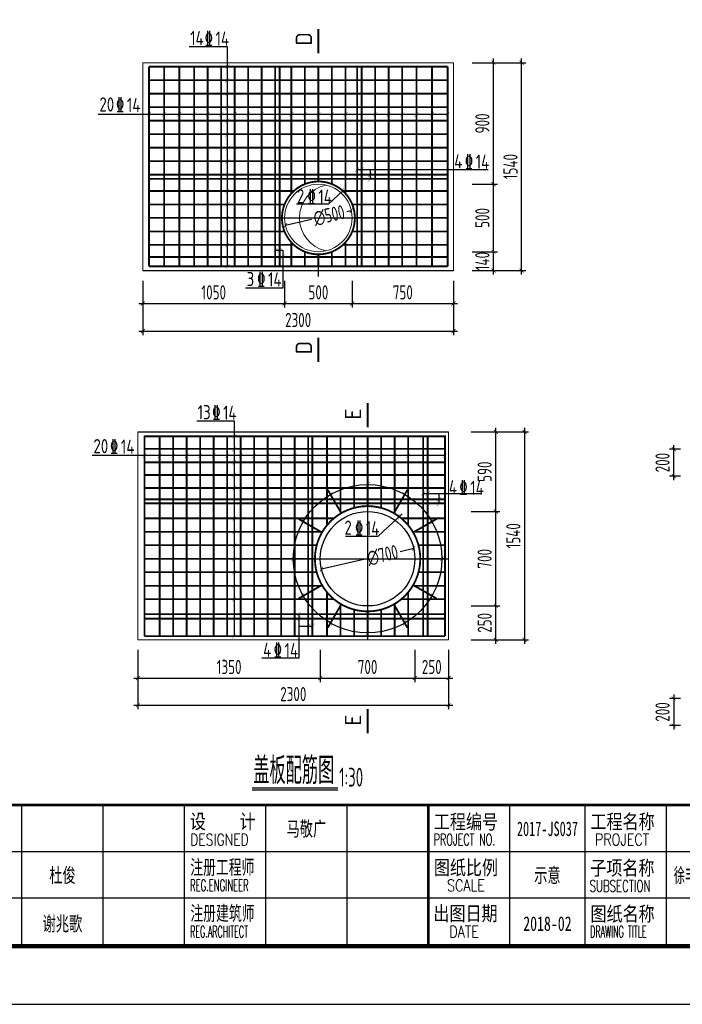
# Model space of a CAD drawing. Extents: x 1159120 to 1182252, y 3484725 to 3514600.
# Tile 2 of 53: x 1166458 to 1171363, y 3484725 to 3492020. Entities that reach past the tile are written whole.
import ezdxf
from ezdxf.enums import TextEntityAlignment as Align

# ---------------------------------------------------------------- set-up
doc = ezdxf.new("R2010")
doc.units = 0
doc.layers.get('0').update_dxf_attribs({"linetype": 'CONTINUOUS'})
doc.layers.get('Defpoints').update_dxf_attribs({"linetype": 'CONTINUOUS'})
for name, color, linetype in [('DIM', 4, 'CONTINUOUS'), ('GPSCOMMON', 7, 'CONTINUOUS'), ('REIN', 1, 'CONTINUOUS'), ('THICK', 6, 'CONTINUOUS'), ('轴线', 5, 'CONTINUOUS')]:
    doc.layers.add(name, color=color, linetype=linetype)
doc.layers.add('JG', color=7, linetype='CONTINUOUS', lineweight=20)
doc.styles.add('gpshz', font='tssdeng.shx', dxfattribs={"width": 0.8, "height": 2.5, "bigfont": 'hztxt.shx'})
doc.styles.add('TSSD_Dimension', font='tssdeng.shx', dxfattribs={"width": 0.7, "bigfont": 'Hztxt.shx'})
doc.styles.add('TSSD_Rein', font='tssdeng.shx', dxfattribs={"width": 0.7, "bigfont": 'hztxt.shx'})
doc.styles.add('图签', font='txt', dxfattribs={"width": 0.66})
doc.styles.add('图签 1', font='romanc.shx', dxfattribs={"width": 0.8})
doc.dimstyles.new('TSSD_30_30', dxfattribs={"dimtxt": 105, "dimasz": 30, "dimexe": 30, "dimexo": 75, "dimgap": 30, "dimtad": 1, "dimdec": 0, "dimzin": 0, "dimdsep": 46, "dimtxsty": 'TSSD_Dimension', "dimblk": 'ARCHTICK', "dimblk1": 'ARCHTICK', "dimblk2": 'ARCHTICK', "dimcen": 0, "dimdle": 30, "dimclrt": 7, "dimadec": 0, "dimazin": 0, "dimtfac": 1, "dimtdec": 0, "dimtix": 1, "dimtmove": 2, "dimatfit": 3, "dimfxl": 0, "dimtolj": 1, "dimtzin": 0, "dimarcsym": 0})

# ---------------------------------------------------------------- blocks, each defined once
blk = doc.blocks.new('_ARCHTICK')
at = {"color": 0, "linetype": 'ByBlock', "const_width": 0.15}
blk.add_lwpolyline([(-0.5, -0.5), (0.5, 0.5)], dxfattribs=at)
blk = doc.blocks.new('*D287')
at = {"layer": 'Defpoints', "color": 0}
for p in [(1169374.8, 3488103.4), (1168692.1, 3487949)]:
    blk.add_point(p, dxfattribs=at)
at = {"layer": 'DIM', "color": 0, "lineweight": -2}
for p, q in [((1169274.9, 3488080.8), (1169374.8, 3488103.4)), ((1169015.1, 3488022.1), (1168692.1, 3487949))]:
    blk.add_line(p, q, dxfattribs=at)
at = {"layer": 'DIM', "color": 0, "lineweight": -2, "xscale": 30, "yscale": 30, "zscale": 30}
for p, rotation in [((1169374.8, 3488103.4), 12.74455608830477), ((1168692.1, 3487949), 192.7445560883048)]:
    blk.add_blockref('_ARCHTICK', p, dxfattribs=dict(at, rotation=rotation))
at = {"layer": 'DIM', "color": 7, "insert": (1169145, 3488051.5), "char_height": 105, "attachment_point": 5, "rotation": 12.74456, "style": 'TSSD_Dimension'}
blk.add_mtext('\\A1;∅700', dxfattribs=at)
blk = doc.blocks.new('*D288')
at = {"layer": 'Defpoints', "color": 0}
for p in [(1168913, 3490606.4), (1168425.3, 3490496.1)]:
    blk.add_point(p, dxfattribs=at)
at = {"layer": 'DIM', "color": 0, "lineweight": -2}
for p, q in [((1168878.7, 3490598.6), (1168913, 3490606.4)), ((1168618.9, 3490539.8), (1168425.3, 3490496.1))]:
    blk.add_line(p, q, dxfattribs=at)
at = {"layer": 'DIM', "color": 0, "lineweight": -2, "xscale": 30, "yscale": 30, "zscale": 30}
for p, rotation in [((1168913, 3490606.4), 12.74455608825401), ((1168425.3, 3490496.1), 192.744556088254)]:
    blk.add_blockref('_ARCHTICK', p, dxfattribs=dict(at, rotation=rotation))
at = {"layer": 'DIM', "color": 7, "insert": (1168748.8, 3490569.2), "char_height": 105, "attachment_point": 5, "rotation": 12.74456, "style": 'TSSD_Dimension'}
blk.add_mtext('\\A1;∅500', dxfattribs=at)
blk = doc.blocks.new('*D289')
at = {"layer": 'Defpoints', "color": 0}
for p in [(1167333.5, 3487426.2), (1168683.5, 3487426.2), (1168683.5, 3487142.2)]:
    blk.add_point(p, dxfattribs=at)
at = {"layer": 'DIM', "color": 0, "lineweight": -2}
for p, q in [((1167333.5, 3487351.2), (1167333.5, 3487112.2)), ((1168683.5, 3487351.2), (1168683.5, 3487112.2)), ((1167303.5, 3487142.2), (1168713.5, 3487142.2))]:
    blk.add_line(p, q, dxfattribs=at)
at = {"layer": 'DIM', "color": 0, "lineweight": -2, "xscale": 30, "yscale": 30, "zscale": 30, "rotation": 180}
blk.add_blockref('_ARCHTICK', (1167333.5, 3487142.2), dxfattribs=at)
at = {"layer": 'DIM', "color": 0, "lineweight": -2, "xscale": 30, "yscale": 30, "zscale": 30}
blk.add_blockref('_ARCHTICK', (1168683.5, 3487142.2), dxfattribs=at)
at = {"layer": 'DIM', "color": 7, "insert": (1168008.5, 3487224.7), "char_height": 105, "attachment_point": 5, "style": 'TSSD_Dimension'}
blk.add_mtext('\\A1;1350', dxfattribs=at)
blk = doc.blocks.new('*D290')
at = {"layer": 'Defpoints', "color": 0}
for p in [(1168683.5, 3487426.2), (1169383.5, 3487426.2), (1169383.5, 3487142.2)]:
    blk.add_point(p, dxfattribs=at)
at = {"layer": 'DIM', "color": 0, "lineweight": -2}
for p, q in [((1168683.5, 3487351.2), (1168683.5, 3487112.2)), ((1169383.5, 3487351.2), (1169383.5, 3487112.2)), ((1168653.5, 3487142.2), (1169413.5, 3487142.2))]:
    blk.add_line(p, q, dxfattribs=at)
at = {"layer": 'DIM', "color": 0, "lineweight": -2, "xscale": 30, "yscale": 30, "zscale": 30, "rotation": 180}
blk.add_blockref('_ARCHTICK', (1168683.5, 3487142.2), dxfattribs=at)
at = {"layer": 'DIM', "color": 0, "lineweight": -2, "xscale": 30, "yscale": 30, "zscale": 30}
blk.add_blockref('_ARCHTICK', (1169383.5, 3487142.2), dxfattribs=at)
at = {"layer": 'DIM', "color": 7, "insert": (1169033.5, 3487224.7), "char_height": 105, "attachment_point": 5, "style": 'TSSD_Dimension'}
blk.add_mtext('\\A1;700', dxfattribs=at)
blk = doc.blocks.new('*D291')
at = {"layer": 'Defpoints', "color": 0}
for p in [(1169383.5, 3487426.2), (1169633.5, 3487426.2), (1169633.5, 3487142.2)]:
    blk.add_point(p, dxfattribs=at)
at = {"layer": 'DIM', "color": 0, "lineweight": -2}
for p, q in [((1169383.5, 3487351.2), (1169383.5, 3487112.2)), ((1169633.5, 3487351.2), (1169633.5, 3487112.2)), ((1169353.5, 3487142.2), (1169663.5, 3487142.2))]:
    blk.add_line(p, q, dxfattribs=at)
at = {"layer": 'DIM', "color": 0, "lineweight": -2, "xscale": 30, "yscale": 30, "zscale": 30, "rotation": 180}
blk.add_blockref('_ARCHTICK', (1169383.5, 3487142.2), dxfattribs=at)
at = {"layer": 'DIM', "color": 0, "lineweight": -2, "xscale": 30, "yscale": 30, "zscale": 30}
blk.add_blockref('_ARCHTICK', (1169633.5, 3487142.2), dxfattribs=at)
at = {"layer": 'DIM', "color": 7, "insert": (1169508.5, 3487224.7), "char_height": 105, "attachment_point": 5, "style": 'TSSD_Dimension'}
blk.add_mtext('\\A1;250', dxfattribs=at)
blk = doc.blocks.new('*D292')
at = {"layer": 'Defpoints', "color": 0}
for p in [(1169725.5, 3487676.2), (1169982.7, 3487676.2), (1169725.5, 3487426.2)]:
    blk.add_point(p, dxfattribs=at)
at = {"layer": 'DIM', "color": 0, "lineweight": -2}
for p, q in [((1169982.7, 3487396.2), (1169982.7, 3487706.2)), ((1169800.5, 3487676.2), (1170012.7, 3487676.2)), ((1169800.5, 3487426.2), (1170012.7, 3487426.2))]:
    blk.add_line(p, q, dxfattribs=at)
at = {"layer": 'DIM', "color": 0, "lineweight": -2, "xscale": 30, "yscale": 30, "zscale": 30}
for p, rotation in [((1169982.7, 3487676.2), 90), ((1169982.7, 3487426.2), 270)]:
    blk.add_blockref('_ARCHTICK', p, dxfattribs=dict(at, rotation=rotation))
at = {"layer": 'DIM', "color": 7, "insert": (1169900.2, 3487551.2), "char_height": 105, "attachment_point": 5, "rotation": 90, "style": 'TSSD_Dimension'}
blk.add_mtext('\\A1;250', dxfattribs=at)
blk = doc.blocks.new('*D293')
at = {"layer": 'Defpoints', "color": 0}
for p in [(1169725.5, 3488376.2), (1169982.7, 3488376.2), (1169725.5, 3487676.2)]:
    blk.add_point(p, dxfattribs=at)
at = {"layer": 'DIM', "color": 0, "lineweight": -2}
for p, q in [((1169800.5, 3488376.2), (1170012.7, 3488376.2)), ((1169982.7, 3487646.2), (1169982.7, 3488406.2)), ((1169800.5, 3487676.2), (1170012.7, 3487676.2))]:
    blk.add_line(p, q, dxfattribs=at)
at = {"layer": 'DIM', "color": 0, "lineweight": -2, "xscale": 30, "yscale": 30, "zscale": 30}
for p, rotation in [((1169982.7, 3488376.2), 90), ((1169982.7, 3487676.2), 270)]:
    blk.add_blockref('_ARCHTICK', p, dxfattribs=dict(at, rotation=rotation))
at = {"layer": 'DIM', "color": 7, "insert": (1169900.2, 3488026.2), "char_height": 105, "attachment_point": 5, "rotation": 90, "style": 'TSSD_Dimension'}
blk.add_mtext('\\A1;700', dxfattribs=at)
blk = doc.blocks.new('*D294')
at = {"layer": 'Defpoints', "color": 0}
for p in [(1169725.5, 3488966.2), (1169982.7, 3488966.2), (1169725.5, 3488376.2)]:
    blk.add_point(p, dxfattribs=at)
at = {"layer": 'DIM', "color": 0, "lineweight": -2}
for p, q in [((1169982.7, 3488346.2), (1169982.7, 3488996.2)), ((1169800.5, 3488966.2), (1170012.7, 3488966.2)), ((1169800.5, 3488376.2), (1170012.7, 3488376.2))]:
    blk.add_line(p, q, dxfattribs=at)
at = {"layer": 'DIM', "color": 0, "lineweight": -2, "xscale": 30, "yscale": 30, "zscale": 30}
for p, rotation in [((1169982.7, 3488966.2), 90), ((1169982.7, 3488376.2), 270)]:
    blk.add_blockref('_ARCHTICK', p, dxfattribs=dict(at, rotation=rotation))
at = {"layer": 'DIM', "color": 7, "insert": (1169900.2, 3488671.2), "char_height": 105, "attachment_point": 5, "rotation": 90, "style": 'TSSD_Dimension'}
blk.add_mtext('\\A1;590', dxfattribs=at)
blk = doc.blocks.new('*D295')
at = {"layer": 'Defpoints', "color": 0}
for p in [(1167369.3, 3490161.2), (1168419.3, 3490161.2), (1168419.3, 3489917.5)]:
    blk.add_point(p, dxfattribs=at)
at = {"layer": 'DIM', "color": 0, "lineweight": -2}
for p, q in [((1167369.3, 3490086.2), (1167369.3, 3489887.5)), ((1168419.3, 3490086.2), (1168419.3, 3489887.5)), ((1167339.3, 3489917.5), (1168449.3, 3489917.5))]:
    blk.add_line(p, q, dxfattribs=at)
at = {"layer": 'DIM', "color": 0, "lineweight": -2, "xscale": 30, "yscale": 30, "zscale": 30, "rotation": 180}
blk.add_blockref('_ARCHTICK', (1167369.3, 3489917.5), dxfattribs=at)
at = {"layer": 'DIM', "color": 0, "lineweight": -2, "xscale": 30, "yscale": 30, "zscale": 30}
blk.add_blockref('_ARCHTICK', (1168419.3, 3489917.5), dxfattribs=at)
at = {"layer": 'DIM', "color": 7, "insert": (1167894.3, 3490000), "char_height": 105, "attachment_point": 5, "style": 'TSSD_Dimension'}
blk.add_mtext('\\A1;1050', dxfattribs=at)
blk = doc.blocks.new('*D296')
at = {"layer": 'Defpoints', "color": 0}
for p in [(1168419.3, 3490161.2), (1168919.3, 3490161.2), (1168919.3, 3489917.5)]:
    blk.add_point(p, dxfattribs=at)
at = {"layer": 'DIM', "color": 0, "lineweight": -2}
for p, q in [((1168419.3, 3490086.2), (1168419.3, 3489887.5)), ((1168919.3, 3490086.2), (1168919.3, 3489887.5)), ((1168389.3, 3489917.5), (1168949.3, 3489917.5))]:
    blk.add_line(p, q, dxfattribs=at)
at = {"layer": 'DIM', "color": 0, "lineweight": -2, "xscale": 30, "yscale": 30, "zscale": 30, "rotation": 180}
blk.add_blockref('_ARCHTICK', (1168419.3, 3489917.5), dxfattribs=at)
at = {"layer": 'DIM', "color": 0, "lineweight": -2, "xscale": 30, "yscale": 30, "zscale": 30}
blk.add_blockref('_ARCHTICK', (1168919.3, 3489917.5), dxfattribs=at)
at = {"layer": 'DIM', "color": 7, "insert": (1168669.3, 3490000), "char_height": 105, "attachment_point": 5, "style": 'TSSD_Dimension'}
blk.add_mtext('\\A1;500', dxfattribs=at)
blk = doc.blocks.new('*D297')
at = {"layer": 'Defpoints', "color": 0}
for p in [(1168919.3, 3490161.2), (1169669.3, 3490161.2), (1169669.3, 3489917.5)]:
    blk.add_point(p, dxfattribs=at)
at = {"layer": 'DIM', "color": 0, "lineweight": -2}
for p, q in [((1168919.3, 3490086.2), (1168919.3, 3489887.5)), ((1169669.3, 3490086.2), (1169669.3, 3489887.5)), ((1168889.3, 3489917.5), (1169699.3, 3489917.5))]:
    blk.add_line(p, q, dxfattribs=at)
at = {"layer": 'DIM', "color": 0, "lineweight": -2, "xscale": 30, "yscale": 30, "zscale": 30, "rotation": 180}
blk.add_blockref('_ARCHTICK', (1168919.3, 3489917.5), dxfattribs=at)
at = {"layer": 'DIM', "color": 0, "lineweight": -2, "xscale": 30, "yscale": 30, "zscale": 30}
blk.add_blockref('_ARCHTICK', (1169669.3, 3489917.5), dxfattribs=at)
at = {"layer": 'DIM', "color": 7, "insert": (1169294.3, 3490000), "char_height": 105, "attachment_point": 5, "style": 'TSSD_Dimension'}
blk.add_mtext('\\A1;750', dxfattribs=at)
blk = doc.blocks.new('*D298')
at = {"layer": 'Defpoints', "color": 0}
for p in [(1169733.5, 3490301.2), (1169965.6, 3490301.2), (1169733.5, 3490161.2)]:
    blk.add_point(p, dxfattribs=at)
at = {"layer": 'DIM', "color": 0, "lineweight": -2}
for p, q in [((1169965.6, 3490131.2), (1169965.6, 3490331.2)), ((1169808.5, 3490301.2), (1169995.6, 3490301.2)), ((1169808.5, 3490161.2), (1169995.6, 3490161.2))]:
    blk.add_line(p, q, dxfattribs=at)
at = {"layer": 'DIM', "color": 0, "lineweight": -2, "xscale": 30, "yscale": 30, "zscale": 30}
for p, rotation in [((1169965.6, 3490301.2), 270), ((1169965.6, 3490161.2), 90)]:
    blk.add_blockref('_ARCHTICK', p, dxfattribs=dict(at, rotation=rotation))
at = {"layer": 'DIM', "color": 7, "insert": (1169883.1, 3490231.2), "char_height": 105, "attachment_point": 5, "rotation": 90, "style": 'TSSD_Dimension'}
blk.add_mtext('\\A1;140', dxfattribs=at)
blk = doc.blocks.new('*D299')
at = {"layer": 'Defpoints', "color": 0}
for p in [(1169733.5, 3490801.2), (1169965.6, 3490801.2), (1169733.5, 3490301.2)]:
    blk.add_point(p, dxfattribs=at)
at = {"layer": 'DIM', "color": 0, "lineweight": -2}
for p, q in [((1169965.6, 3490271.2), (1169965.6, 3490831.2)), ((1169808.5, 3490801.2), (1169995.6, 3490801.2)), ((1169808.5, 3490301.2), (1169995.6, 3490301.2))]:
    blk.add_line(p, q, dxfattribs=at)
at = {"layer": 'DIM', "color": 0, "lineweight": -2, "xscale": 30, "yscale": 30, "zscale": 30}
for p, rotation in [((1169965.6, 3490801.2), 90), ((1169965.6, 3490301.2), 270)]:
    blk.add_blockref('_ARCHTICK', p, dxfattribs=dict(at, rotation=rotation))
at = {"layer": 'DIM', "color": 7, "insert": (1169883.1, 3490551.2), "char_height": 105, "attachment_point": 5, "rotation": 90, "style": 'TSSD_Dimension'}
blk.add_mtext('\\A1;500', dxfattribs=at)
blk = doc.blocks.new('*D300')
at = {"layer": 'Defpoints', "color": 0}
for p in [(1169733.5, 3491701.2), (1169965.6, 3491701.2), (1169733.5, 3490801.2)]:
    blk.add_point(p, dxfattribs=at)
at = {"layer": 'DIM', "color": 0, "lineweight": -2}
for p, q in [((1169808.5, 3491701.2), (1169995.6, 3491701.2)), ((1169965.6, 3490771.2), (1169965.6, 3491731.2)), ((1169808.5, 3490801.2), (1169995.6, 3490801.2))]:
    blk.add_line(p, q, dxfattribs=at)
at = {"layer": 'DIM', "color": 0, "lineweight": -2, "xscale": 30, "yscale": 30, "zscale": 30}
for p, rotation in [((1169965.6, 3491701.2), 90), ((1169965.6, 3490801.2), 270)]:
    blk.add_blockref('_ARCHTICK', p, dxfattribs=dict(at, rotation=rotation))
at = {"layer": 'DIM', "color": 7, "insert": (1169883.1, 3491251.2), "char_height": 105, "attachment_point": 5, "rotation": 90, "style": 'TSSD_Dimension'}
blk.add_mtext('\\A1;900', dxfattribs=at)
blk = doc.blocks.new('*D301')
at = {"layer": 'Defpoints', "color": 0}
for p in [(1169733.5, 3491701.2), (1170173.9, 3491701.2), (1169733.5, 3490161.2)]:
    blk.add_point(p, dxfattribs=at)
at = {"layer": 'DIM', "color": 0, "lineweight": -2}
for p, q in [((1169808.5, 3491701.2), (1170203.9, 3491701.2)), ((1170173.9, 3490131.2), (1170173.9, 3491731.2)), ((1169808.5, 3490161.2), (1170203.9, 3490161.2))]:
    blk.add_line(p, q, dxfattribs=at)
at = {"layer": 'DIM', "color": 0, "lineweight": -2, "xscale": 30, "yscale": 30, "zscale": 30}
for p, rotation in [((1170173.9, 3491701.2), 90), ((1170173.9, 3490161.2), 270)]:
    blk.add_blockref('_ARCHTICK', p, dxfattribs=dict(at, rotation=rotation))
at = {"layer": 'DIM', "color": 7, "insert": (1170091.4, 3490931.2), "char_height": 105, "attachment_point": 5, "rotation": 90, "style": 'TSSD_Dimension'}
blk.add_mtext('\\A1;1540', dxfattribs=at)
blk = doc.blocks.new('*D302')
at = {"layer": 'Defpoints', "color": 0}
for p in [(1169725.5, 3488966.2), (1169725.5, 3487426.2), (1170195, 3487426.2)]:
    blk.add_point(p, dxfattribs=at)
at = {"layer": 'DIM', "color": 0, "lineweight": -2}
for p, q in [((1170195, 3488996.2), (1170195, 3487396.2)), ((1169800.5, 3488966.2), (1170225, 3488966.2)), ((1169800.5, 3487426.2), (1170225, 3487426.2))]:
    blk.add_line(p, q, dxfattribs=at)
at = {"layer": 'DIM', "color": 0, "lineweight": -2, "xscale": 30, "yscale": 30, "zscale": 30}
for p, rotation in [((1170195, 3488966.2), 90), ((1170195, 3487426.2), 270)]:
    blk.add_blockref('_ARCHTICK', p, dxfattribs=dict(at, rotation=rotation))
at = {"layer": 'DIM', "color": 7, "insert": (1170112.5, 3488196.2), "char_height": 105, "attachment_point": 5, "rotation": 90, "style": 'TSSD_Dimension'}
blk.add_mtext('\\A1;1540', dxfattribs=at)
blk = doc.blocks.new('*D303')
at = {"layer": 'Defpoints', "color": 0}
for p in [(1167333.5, 3487426.2), (1169633.5, 3487426.2), (1169633.5, 3486940.9)]:
    blk.add_point(p, dxfattribs=at)
at = {"layer": 'DIM', "color": 0, "lineweight": -2}
for p, q in [((1167333.5, 3487351.2), (1167333.5, 3486910.9)), ((1169633.5, 3487351.2), (1169633.5, 3486910.9)), ((1167303.5, 3486940.9), (1169663.5, 3486940.9))]:
    blk.add_line(p, q, dxfattribs=at)
at = {"layer": 'DIM', "color": 0, "lineweight": -2, "xscale": 30, "yscale": 30, "zscale": 30, "rotation": 180}
blk.add_blockref('_ARCHTICK', (1167333.5, 3486940.9), dxfattribs=at)
at = {"layer": 'DIM', "color": 0, "lineweight": -2, "xscale": 30, "yscale": 30, "zscale": 30}
blk.add_blockref('_ARCHTICK', (1169633.5, 3486940.9), dxfattribs=at)
at = {"layer": 'DIM', "color": 7, "insert": (1168483.5, 3487023.4), "char_height": 105, "attachment_point": 5, "style": 'TSSD_Dimension'}
blk.add_mtext('\\A1;2300', dxfattribs=at)
blk = doc.blocks.new('*D304')
at = {"layer": 'Defpoints', "color": 0}
for p in [(1167369.3, 3490161.2), (1169669.3, 3490161.2), (1169669.3, 3489712.3)]:
    blk.add_point(p, dxfattribs=at)
at = {"layer": 'DIM', "color": 0, "lineweight": -2}
for p, q in [((1167369.3, 3490086.2), (1167369.3, 3489682.3)), ((1169669.3, 3490086.2), (1169669.3, 3489682.3)), ((1167339.3, 3489712.3), (1169699.3, 3489712.3))]:
    blk.add_line(p, q, dxfattribs=at)
at = {"layer": 'DIM', "color": 0, "lineweight": -2, "xscale": 30, "yscale": 30, "zscale": 30, "rotation": 180}
blk.add_blockref('_ARCHTICK', (1167369.3, 3489712.3), dxfattribs=at)
at = {"layer": 'DIM', "color": 0, "lineweight": -2, "xscale": 30, "yscale": 30, "zscale": 30}
blk.add_blockref('_ARCHTICK', (1169669.3, 3489712.3), dxfattribs=at)
at = {"layer": 'DIM', "color": 7, "insert": (1168519.3, 3489794.8), "char_height": 105, "attachment_point": 5, "style": 'TSSD_Dimension'}
blk.add_mtext('\\A1;2300', dxfattribs=at)
blk = doc.blocks.new('*D310')
at = {"layer": 'Defpoints', "color": 0}
for p in [(1171299.5, 3488838.7), (1171425.7, 3488838.7), (1171425.7, 3488638.7)]:
    blk.add_point(p, dxfattribs=at)
at = {"layer": 'DIM', "color": 0, "lineweight": -2}
for p, q in [((1171299.5, 3488608.7), (1171299.5, 3488868.7)), ((1171350.7, 3488838.7), (1171269.5, 3488838.7)), ((1171350.7, 3488638.7), (1171269.5, 3488638.7))]:
    blk.add_line(p, q, dxfattribs=at)
at = {"layer": 'DIM', "color": 0, "lineweight": -2, "xscale": 30, "yscale": 30, "zscale": 30}
for p, rotation in [((1171299.5, 3488838.7), 270), ((1171299.5, 3488638.7), 90)]:
    blk.add_blockref('_ARCHTICK', p, dxfattribs=dict(at, rotation=rotation))
at = {"layer": 'DIM', "color": 7, "insert": (1171217, 3488738.7), "char_height": 105, "attachment_point": 5, "rotation": 90, "style": 'TSSD_Dimension'}
blk.add_mtext('\\A1;200', dxfattribs=at)
blk = doc.blocks.new('*D312')
at = {"layer": 'Defpoints', "color": 0}
for p in [(1171425.7, 3486991.2), (1171299.5, 3486791.2), (1171425.7, 3486791.2)]:
    blk.add_point(p, dxfattribs=at)
at = {"layer": 'DIM', "color": 0, "lineweight": -2}
for p, q in [((1171350.7, 3486991.2), (1171269.5, 3486991.2)), ((1171299.5, 3487021.2), (1171299.5, 3486761.2)), ((1171350.7, 3486791.2), (1171269.5, 3486791.2))]:
    blk.add_line(p, q, dxfattribs=at)
at = {"layer": 'DIM', "color": 0, "lineweight": -2, "xscale": 30, "yscale": 30, "zscale": 30}
for p, rotation in [((1171299.5, 3486991.2), 270), ((1171299.5, 3486791.2), 90)]:
    blk.add_blockref('_ARCHTICK', p, dxfattribs=dict(at, rotation=rotation))
at = {"layer": 'DIM', "color": 7, "insert": (1171217, 3486891.2), "char_height": 105, "attachment_point": 5, "rotation": 90, "style": 'TSSD_Dimension'}
blk.add_mtext('\\A1;200', dxfattribs=at)
blk = doc.blocks.new('*U162')
at = {"color": 0}
for p, q in [((171, 10.34), (171, 34.34)), ((185, 10.34), (185, 34.34)), ((199, 10.34), (199, 34.34)), ((213, 10.34), (213, 34.34)), ((227, 10.34), (227, 34.34)), ((255, 10.34), (255, 34.34)), ((268, 10.34), (268, 34.34)), ((282, 10.34), (282, 34.34)), ((115, 26.34), (330, 26.34)), ((115, 18.34), (327, 18.34))]:
    blk.add_line(p, q, dxfattribs=at)
blk.add_lwpolyline([(0, 0), (420, 0), (420, 297), (0, 297)], close=True, dxfattribs=at)
for points, const_width in [([(410, 10), (410, 287), (25, 287), (25, 10), (410, 10)], 0.75), ([(25, 34.34), (410, 34.34)], 0.5), ([(241, 10.34), (241, 34.34)], 0.5)]:
    blk.add_lwpolyline(points, dxfattribs=dict(at, const_width=const_width))
at = {"color": 0, "linetype": 'Continuous'}
for s, height, style, width, p in [('设    计', 2.5, '图签', 0.85, (199.94, 30.25)), ('工程编号', 2.5, '图签', 0.85, (241.94, 30.2)), ('工程名称', 2.5, '图签', 0.85, (268.91, 30.22)), ('DESIGNED', 2, '图签 1', 0.78, (199.99, 27.38)), ('PROJECT NO.', 2, '图签 1', 0.6, (241.93, 27.38)), ('PROJECT', 2, '图签 1', 0.8, (269.68, 27.39)), ('注册工程师', 2.5, '图签', 0.68, (200, 22.38)), ('图纸比例', 2.5, '图签', 0.85, (241.94, 22.31)), ('子项名称', 2.5, '图签', 0.85, (268.88, 22.24)), ('REG.ENGINEER', 2, '图签 1', 0.53, (199.98, 19.5)), ('SCALE', 2, '图签 1', 0.8, (244.22, 19.48)), ('SUBSECTION', 2, '图签 1', 0.64, (268.76, 19.39)), ('注册建筑师', 2.5, '图签', 0.68, (200.02, 14.45)), ('出图日期', 2.5, '图签', 0.85, (241.87, 14.4)), ('图纸名称', 2.5, '图签', 0.85, (268.91, 14.33)), ('REG.ARCHITECT', 2, '图签 1', 0.5, (199.98, 11.52)), ('DATE', 2, '图签 1', 0.8, (244.61, 11.52)), ('DRAWING TITLE', 2, '图签 1', 0.5, (268.86, 11.53))]:
    blk.add_text(s, height=height, dxfattribs=dict(at, style=style, width=width)).set_placement(p)
at = {"color": 0, "linetype": 'Continuous', "style": '图签', "flags": 8}
for tag, width, p, p2 in [('设计总负责', 0.611046, (130.25, 28.99), (141.11, 28.99)), ('工程名称', 2.988281, (283.25, 28.99), (325.75, 28.99)), ('图纸编号', 2.575163, (345.13, 28.99), (381.76, 28.99)), ('子项名称', 2.988281, (283.25, 20.99), (325.75, 20.99))]:
    blk.add_attdef(tag, text='', height=2.5, dxfattribs=dict(at, width=width)).set_placement(p, p2, align=Align.FIT)
at = {"color": 0, "linetype": 'Continuous', "ltscale": 0.055, "style": '图签', "flags": 8}
for tag, width, p, p2 in [('审定', 1.617188, (172.25, 28.99), (183.75, 28.99)), ('设计', 1.617188, (214.25, 28.99), (225.75, 28.99)), ('工程编号', 0.738284, (256.25, 28.99), (266.75, 28.99)), ('版本', 1.530605, (397.87, 28.99), (408.75, 28.99)), ('设计负责', 0.763807, (130.25, 20.99), (141.11, 20.99)), ('审核', 1.617188, (172.25, 20.99), (183.75, 20.99)), ('注册工程师', 0.646875, (214.25, 20.99), (225.75, 20.99)), ('图纸比例', 0.738284, (256.25, 20.99), (266.75, 20.99)), ('专业负责', 0.763807, (130.25, 12.65), (141.11, 12.65)), ('校核', 1.617188, (172.25, 12.65), (183.75, 12.65)), ('注册建筑师', 0.646875, (214.25, 12.65), (225.75, 12.65)), ('出图日期', 0.738284, (256.25, 12.65), (266.75, 12.65))]:
    blk.add_attdef(tag, text='', height=2.5, dxfattribs=dict(at, width=width)).set_placement(p, p2, align=Align.FIT)
at = {"color": 0, "linetype": 'Continuous', "style": '图签'}
for tag, p, width in [('设计证书', (43.26, 16.37), 1.55), ('咨询证书', (43.26, 12.88), 0.9)]:
    blk.add_attdef(tag, p, '', height=2, dxfattribs=dict(at, width=width))
at = {"color": 0, "linetype": 'Continuous', "style": '图签', "width": 0.85}
for tag, height, p in [('图纸名称_2_1', 2.2, (305.02, 15.12)), ('图纸名称_1_1', 2.5, (305.02, 13.35)), ('图纸名称_2_2', 2.2, (305.02, 11.51))]:
    blk.add_attdef(tag, text='', height=height, dxfattribs=at).set_placement(p, align=Align.CENTER)
blk = doc.blocks.new('20180504.1547550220')
for p, q in [((1167995.8, 3491818.4), (1167713, 3491818.4)), ((1167995.8, 3490192.4), (1167995.8, 3491818.4)), ((1169626.2, 3491318.4), (1167039.1, 3491318.4)), ((1168955.7, 3490909.5), (1169926.8, 3490909.5)), ((1169053.5, 3490909.5), (1169053.5, 3490841.2)), ((1168849.8, 3490752), (1168747.6, 3490655.8)), ((1168506.3, 3490655.8), (1168747.6, 3490655.8)), ((1168349.4, 3490312.5), (1168405.9, 3490312.5)), ((1168405.9, 3490312.5), (1168405.9, 3490030)), ((1167369.3, 3490161.2), (1169669.3, 3490161.2)), ((1168405.9, 3490030), (1168130.1, 3490030)), ((1168047.2, 3489044.8), (1167769.5, 3489044.8)), ((1168047.2, 3487453.3), (1168047.2, 3489044.8)), ((1167333.5, 3488966.2), (1169633.5, 3488966.2)), ((1169606, 3488790.1), (1166994.5, 3488790.1)), ((1169445.6, 3488510.3), (1169880.3, 3488510.3)), ((1169560.5, 3488510.3), (1169560.5, 3488436.2)), ((1169288.4, 3488359), (1169111.8, 3488192.8)), ((1168870.4, 3488192.8), (1169111.8, 3488192.8)), ((1168523.9, 3487616.2), (1168523.9, 3487289.3)), ((1168523.9, 3487526.7), (1168623.9, 3487526.7)), ((1168523.9, 3487289.3), (1168249.6, 3487289.3)), ((1168178.9, 3486314.5), (1168813.6, 3486314.5)), ((1168179.8, 3486330.3), (1168813.6, 3486330.3))]:
    blk.add_line(p, q)
at = {"const_width": 2}
for points in [[(1168010.8, 3491689), (1167980.9, 3491654.7)], [(1168010.8, 3491589), (1167980.9, 3491554.7)], [(1168010.8, 3491489), (1167980.9, 3491454.7)], [(1167430.5, 3491335.6), (1167400.6, 3491301.3)], [(1167542.7, 3491335.6), (1167512.8, 3491301.3)], [(1167654.8, 3491335.6), (1167624.8, 3491301.3)], [(1167764.4, 3491335.6), (1167734.5, 3491301.3)], [(1167864.4, 3491335.6), (1167834.5, 3491301.3)], [(1167964.4, 3491335.6), (1167934.5, 3491301.3)], [(1168010.8, 3491389), (1167980.9, 3491354.7)], [(1168064.4, 3491335.6), (1168034.5, 3491301.3)], [(1168164.4, 3491335.6), (1168134.5, 3491301.3)], [(1168264.4, 3491335.6), (1168234.5, 3491301.3)], [(1168484.3, 3491335.6), (1168454.4, 3491301.3)], [(1168584.3, 3491335.6), (1168554.4, 3491301.3)], [(1168684.3, 3491335.6), (1168654.4, 3491301.3)], [(1168784.3, 3491335.6), (1168754.4, 3491301.3)], [(1168884.3, 3491335.6), (1168854.4, 3491301.3)], [(1169104.2, 3491335.6), (1169074.3, 3491301.3)], [(1169204.2, 3491335.6), (1169174.3, 3491301.3)], [(1169304.2, 3491335.6), (1169274.3, 3491301.3)], [(1169411.2, 3491335.6), (1169381.3, 3491301.3)], [(1169525.2, 3491335.6), (1169495.3, 3491301.3)], [(1169641.2, 3491335.6), (1169611.3, 3491301.3)], [(1168010.8, 3491289), (1167980.9, 3491254.7)], [(1168010.8, 3491189), (1167980.9, 3491154.7)], [(1168010.8, 3491083.2), (1167980.9, 3491049)], [(1168010.8, 3490989), (1167980.9, 3490954.7)], [(1168970.7, 3490926.6), (1168940.8, 3490892.3)], [(1169004.2, 3490926.6), (1168974.3, 3490892.3)], [(1169068.5, 3490889), (1169038.6, 3490854.7)], [(1169068.5, 3490854.6), (1169038.6, 3490820.3)], [(1168010.8, 3490768.3), (1167980.9, 3490734.1)], [(1168854.2, 3490774.3), (1168845.4, 3490729.7)], [(1168010.8, 3490668.3), (1167980.9, 3490634.1)], [(1168010.8, 3490568.3), (1167980.9, 3490534.1)], [(1168010.8, 3490468.3), (1167980.9, 3490434.1)], [(1168010.8, 3490368.3), (1167980.9, 3490334.1)], [(1168368, 3490329.7), (1168338.1, 3490295.4)], [(1168397.9, 3490329.7), (1168368, 3490295.4)], [(1168420.9, 3490282.1), (1168391, 3490247.9)], [(1168010.8, 3490209.5), (1167980.9, 3490175.3)], [(1168061.2, 3488949.5), (1168031.3, 3488915.2)], [(1168061.2, 3488856.6), (1168031.3, 3488822.3)], [(1167395.6, 3488806.1), (1167365.7, 3488771.8)], [(1167508, 3488806.1), (1167478.1, 3488771.8)], [(1167608, 3488806.1), (1167578.1, 3488771.8)], [(1167708, 3488806.1), (1167678.1, 3488771.8)], [(1167808, 3488806.1), (1167778.1, 3488771.8)], [(1167908, 3488806.1), (1167878.1, 3488771.8)], [(1168008, 3488806.1), (1167978.1, 3488771.8)], [(1168108, 3488806.1), (1168078.1, 3488771.8)], [(1168208, 3488806.1), (1168178.1, 3488771.8)], [(1168308, 3488806.1), (1168278.1, 3488771.8)], [(1168409, 3488807.2), (1168379.1, 3488772.9)], [(1168509, 3488807.2), (1168479.1, 3488772.9)], [(1168748.4, 3488807.2), (1168718.5, 3488772.9)], [(1168848.4, 3488806.1), (1168818.5, 3488771.8)], [(1168948.4, 3488806.1), (1168918.5, 3488771.8)], [(1169048.4, 3488807.2), (1169018.5, 3488772.9)], [(1169148.4, 3488806.1), (1169118.5, 3488771.8)], [(1169248.4, 3488806.1), (1169218.5, 3488771.8)], [(1169348.4, 3488807.2), (1169318.5, 3488772.9)], [(1169621, 3488807.2), (1169591, 3488772.9)], [(1168061.2, 3488756.6), (1168031.3, 3488722.3)], [(1168061.2, 3488663.2), (1168031.3, 3488628.9)], [(1168061.2, 3488566.4), (1168031.3, 3488532.2)], [(1169048.4, 3488593.4), (1169018.5, 3488559.1)], [(1168773.4, 3488519.7), (1168743.5, 3488485.4)], [(1169293.5, 3488519.7), (1169323.4, 3488485.4)], [(1169460.5, 3488527.5), (1169430.6, 3488493.2)], [(1169494, 3488527.5), (1169464.1, 3488493.2)], [(1169575.4, 3488484), (1169545.5, 3488449.7)], [(1169575.4, 3488449.6), (1169545.5, 3488415.3)], [(1168061.2, 3488342.2), (1168031.3, 3488307.9)], [(1169271.3, 3488361), (1169262.6, 3488316.3)], [(1168549, 3488322.4), (1168565.4, 3488280)], [(1169518, 3488322.4), (1169501.6, 3488280)], [(1168061.2, 3488242.2), (1168031.3, 3488207.9)], [(1168061.2, 3488142.2), (1168031.3, 3488107.9)], [(1168061.2, 3488042.2), (1168031.3, 3488007.9)], [(1168497.4, 3488042.2), (1168467.5, 3488007.9)], [(1169598.4, 3488043.4), (1169568.5, 3488009.1)], [(1168061.2, 3487942.2), (1168031.3, 3487907.9)], [(1168061.2, 3487842.1), (1168031.3, 3487807.8)], [(1168563.4, 3487774.6), (1168549.1, 3487731)], [(1169510.2, 3487774), (1169509.3, 3487728.5)], [(1168061.2, 3487742.2), (1168031.3, 3487707.9)], [(1168538.8, 3487633.4), (1168508.9, 3487599.1)], [(1168538.8, 3487598.9), (1168508.9, 3487564.7)], [(1168609, 3487543.8), (1168579.1, 3487509.5)], [(1168638.9, 3487543.8), (1168609, 3487509.5)], [(1168751.3, 3487570), (1168767.7, 3487527.5)], [(1169315.7, 3487570), (1169299.3, 3487527.5)], [(1168061.2, 3487469.3), (1168031.3, 3487435)], [(1169047.4, 3487492.2), (1169017.5, 3487457.9)]]:
    blk.add_lwpolyline(points, dxfattribs=at)
for radius in [550, 350]:
    blk.add_circle((1169033.5, 3488026.2), radius)
at = {"layer": 'JG'}
for p, q in [((1167369.3, 3490161.2), (1167369.3, 3491701.2)), ((1167369.3, 3491701.2), (1169669.3, 3491701.2)), ((1169669.3, 3491701.2), (1169669.3, 3490161.2)), ((1167333.5, 3487426.2), (1167333.5, 3488966.2)), ((1169633.5, 3488966.2), (1169633.5, 3487426.2)), ((1169633.5, 3487426.2), (1167333.5, 3487426.2))]:
    blk.add_line(p, q, dxfattribs=at)
for centre, radius in [((1168669.3, 3490551.2), 250), ((1169033.5, 3488026.2), 350)]:
    blk.add_circle(centre, radius, dxfattribs=at)
blk.add_arc((1168779.3, 3490551.2), 250, 102.70899, 257.29101, dxfattribs=at)
at = {"layer": 'REIN', "const_width": 13.5}
for points in [[(1167415.5, 3491671.9), (1167415.5, 3490192.4)], [(1167415.5, 3491671.9), (1169626.2, 3491671.9)], [(1167527.8, 3491671.9), (1167527.8, 3490192.4)], [(1167639.8, 3491671.9), (1167639.8, 3490192.4)], [(1167749.4, 3491671.9), (1167749.4, 3490192.4)], [(1167849.4, 3491671.9), (1167849.4, 3490192.4)], [(1167949.4, 3491671.9), (1167949.4, 3490192.4)], [(1168049.4, 3491671.9), (1168049.4, 3490192.4)], [(1168149.4, 3491671.9), (1168149.4, 3490192.4)], [(1168249.4, 3491671.9), (1168249.4, 3490192.4)], [(1168349.4, 3491671.9), (1168349.4, 3490192.4)], [(1168382.9, 3491671.9), (1168382.9, 3490192.4)], [(1168469.3, 3491671.9), (1168469.3, 3490732.6)], [(1168569.3, 3491671.9), (1168569.3, 3490802)], [(1168669.3, 3491671.9), (1168669.3, 3490821.2)], [(1168769.3, 3491671.9), (1168769.3, 3490802)], [(1168869.3, 3491671.9), (1168869.3, 3490732.6)], [(1168955.7, 3491671.9), (1168955.7, 3490192.4)], [(1168989.2, 3491671.9), (1168989.2, 3490192.4)], [(1169089.2, 3491671.9), (1169089.2, 3490192.4)], [(1169189.2, 3491671.9), (1169189.2, 3490192.4)], [(1169289.2, 3491671.9), (1169289.2, 3490192.4)], [(1169396.2, 3491671.9), (1169396.2, 3490192.4)], [(1169510.3, 3491671.9), (1169510.3, 3490192.4)], [(1169626.2, 3491671.9), (1169626.2, 3490192.4)], [(1167415.5, 3491571.9), (1169626.2, 3491571.9)], [(1167415.5, 3491471.9), (1169626.2, 3491471.9)], [(1167415.5, 3491371.9), (1169626.2, 3491371.9)], [(1167415.5, 3491271.9), (1169626.2, 3491271.9)], [(1167415.5, 3491171.9), (1169626.2, 3491171.9)], [(1167415.5, 3491071.9), (1169626.2, 3491071.9)], [(1167415.5, 3490971.9), (1169626.2, 3490971.9)], [(1167415.5, 3490871.9), (1169626.2, 3490871.9)], [(1167415.5, 3490841.2), (1169626.2, 3490841.2)], [(1167415.5, 3490751.2), (1168487.9, 3490751.2)], [(1168850.7, 3490751.2), (1169626.2, 3490751.2)], [(1167415.5, 3490651.2), (1168418.5, 3490651.2)], [(1168920.1, 3490651.2), (1169626.2, 3490651.2)], [(1167415.5, 3490551.2), (1168399.3, 3490551.2)], [(1168939.3, 3490551.2), (1169626.2, 3490551.2)], [(1167415.5, 3490451.2), (1168418.5, 3490451.2)], [(1168920.1, 3490451.2), (1169626.2, 3490451.2)], [(1167415.5, 3490351.2), (1168487.9, 3490351.2)], [(1168469.3, 3490369.8), (1168469.3, 3490192.4)], [(1168569.3, 3490300.4), (1168569.3, 3490192.4)], [(1168769.3, 3490300.4), (1168769.3, 3490192.4)], [(1168850.7, 3490351.2), (1169626.2, 3490351.2)], [(1168869.3, 3490369.8), (1168869.3, 3490192.4)], [(1167415.5, 3490261.2), (1169626.2, 3490261.2)], [(1168669.3, 3490281.2), (1168669.3, 3490192.4)], [(1167415.5, 3490192.4), (1169626.2, 3490192.4)], [(1167381.7, 3488939.1), (1167381.7, 3487453.3)], [(1167381.7, 3488933.5), (1169606, 3488933.5)], [(1167494.1, 3488939.5), (1167494.1, 3487453.3)], [(1167594.1, 3488939.5), (1167594.1, 3487453.3)], [(1167694.1, 3488939.5), (1167694.1, 3487453.3)], [(1167794.1, 3488939.5), (1167794.1, 3487453.3)], [(1167894.1, 3488939.5), (1167894.1, 3487453.3)], [(1167994.1, 3488939.5), (1167994.1, 3487453.3)], [(1168094.1, 3488939.5), (1168094.1, 3487453.3)], [(1168194.1, 3488939.5), (1168194.1, 3487453.3)], [(1168294.1, 3488939.5), (1168294.1, 3487453.3)], [(1168394.1, 3488939.5), (1168394.1, 3487453.3)], [(1168494.1, 3488939.5), (1168494.1, 3487453.3)], [(1168594.1, 3488939.5), (1168594.1, 3487453.3)], [(1168623.9, 3488939.5), (1168623.9, 3487453.3)], [(1168733.5, 3488939.6), (1168733.5, 3488275.4)], [(1168833.5, 3488939.6), (1168833.5, 3488361)], [(1168933.5, 3488939.6), (1168933.5, 3488403.2)], [(1169033.5, 3488939.6), (1169033.5, 3488416.2)], [(1169133.5, 3488939.6), (1169133.5, 3488403.2)], [(1169233.5, 3488939.6), (1169233.5, 3488361)], [(1169333.5, 3488939.6), (1169333.5, 3488275.4)], [(1169445.3, 3488939.5), (1169445.3, 3487453.3)], [(1169478.8, 3488939.5), (1169478.8, 3487453.3)], [(1169606, 3488939.5), (1169606, 3487453.3)], [(1167381.7, 3488840.6), (1169606, 3488840.6)], [(1167381.7, 3488740.6), (1169606, 3488740.6)], [(1167381.7, 3488647.2), (1169606, 3488647.2)], [(1167381.7, 3488550.5), (1169606, 3488550.5)], [(1169033.5, 3488416.2), (1169033.5, 3488616.2)], [(1168838.5, 3488364), (1168738.5, 3488537.2)], [(1169228.5, 3488364), (1169328.5, 3488537.2)], [(1167381.7, 3488466.9), (1169606, 3488466.9)], [(1167381.7, 3488436.2), (1169606, 3488436.2)], [(1167381.6, 3488326.2), (1168784.3, 3488326.2)], [(1168695.7, 3488221.2), (1168522.5, 3488321.2)], [(1169282.7, 3488326.2), (1169606, 3488326.2)], [(1169371.2, 3488221.2), (1169544.4, 3488321.2)], [(1167381.6, 3488226.2), (1168698.7, 3488226.2)], [(1169368.3, 3488226.2), (1169606, 3488226.2)], [(1167381.6, 3488126.2), (1168656.5, 3488126.2)], [(1169410.4, 3488126.2), (1169606, 3488126.2)], [(1167381.6, 3488026.2), (1168643.5, 3488026.2)], [(1168473.5, 3488026.2), (1168643.6, 3488026.2)], [(1169423.5, 3488026.2), (1169606, 3488026.2)], [(1169423.5, 3488026.2), (1169612.8, 3488026.2)], [(1167381.6, 3487926.2), (1168656.5, 3487926.2)], [(1169410.4, 3487926.2), (1169606, 3487926.2)], [(1167381.6, 3487826.2), (1168698.7, 3487826.2)], [(1168695.7, 3487831.2), (1168522.5, 3487731.2)], [(1169368.3, 3487826.2), (1169606, 3487826.2)], [(1169371.2, 3487831.2), (1169544.4, 3487731.2)], [(1168733.5, 3487777), (1168733.5, 3487453.5)], [(1169333.5, 3487777), (1169333.5, 3487453.5)], [(1167381.6, 3487726.2), (1168784.3, 3487726.2)], [(1168838.5, 3487688.5), (1168738.5, 3487515.3)], [(1168833.5, 3487691.4), (1168833.5, 3487453.5)], [(1169228.5, 3487688.5), (1169328.5, 3487515.3)], [(1169233.5, 3487691.4), (1169233.5, 3487453.5)], [(1169282.7, 3487726.2), (1169612.8, 3487726.2)], [(1167381.7, 3487616.2), (1169606, 3487616.2)], [(1168933.5, 3487649.3), (1168933.5, 3487453.5)], [(1169033.5, 3487636.2), (1169033.5, 3487453.3)], [(1169033.5, 3487636.2), (1169033.5, 3487453.5)], [(1169133.5, 3487649.3), (1169133.5, 3487453.5)], [(1167381.7, 3487581.8), (1169606, 3487581.8)], [(1167381.7, 3487453.3), (1169606, 3487453.3)]]:
    blk.add_lwpolyline(points, dxfattribs=at)
for points in [[(1168669.3, 3490821.2, 2.414214), (1168939.3, 3490551.2, 0.414214), (1168669.3, 3490821.2, 1)], [(1169033.5, 3488416.2, 1), (1169033.5, 3487636.2, 1), (1169033.5, 3488416.2, 1), (1169033.5, 3487636.2, 1)]]:
    blk.add_lwpolyline(points, format="xyb", dxfattribs=at)
at = {"layer": 'THICK', "const_width": 15}
for points in [[(1168669.3, 3491770.4), (1168669.3, 3491950.4)], [(1168669.3, 3489663), (1168669.3, 3489483)], [(1169033.5, 3488999.4), (1169033.5, 3489179.4)], [(1169033.5, 3486912.1), (1169033.5, 3486732.1)]]:
    blk.add_lwpolyline(points, dxfattribs=at)
at = {"layer": '轴线', "color": 2, "ltscale": 0.05}
for p, q in [((1168669.3, 3490821.2), (1168669.3, 3490985.6)), ((1168234.9, 3490551.2), (1169103.7, 3490551.2)), ((1168669.3, 3490116.8), (1168669.3, 3490281.2)), ((1169033.5, 3488626.2), (1169033.5, 3487426.2)), ((1168433.5, 3488026.2), (1169633.5, 3488026.2))]:
    blk.add_line(p, q, dxfattribs=at)
at = {"layer": 'GPSCOMMON'}
ref = blk.add_blockref('*U162', (1159120.4, 3484725.3), dxfattribs=dict(at, xscale=43, yscale=43))
ref.add_attrib('子项名称', '徐丰路、县道306（河口镇~沛敬路）供水管道工程', dxfattribs={"layer": '0', "color": 0, "height": 107.5, "style": '图签', "width": 0.540305, "flags": 8}).set_placement((1171300.2, 3485627.9), (1173127.7, 3485627.9), align=Align.FIT)
ref.add_attrib('出图日期', '2018-02', dxfattribs={"layer": '0', "color": 0, "height": 107.5, "style": '图签', "width": 0.7, "flags": 8}).set_placement((1170364.9, 3485269.3), align=Align.CENTER)
ref.add_attrib('图纸比例', '示意', dxfattribs={"layer": '0', "color": 0, "height": 107.5, "style": '图签', "width": 0.7, "flags": 8}).set_placement((1170364.9, 3485627.9), align=Align.CENTER)
ref.add_attrib('工程编号', '2017-JS037', dxfattribs={"layer": '0', "color": 0, "height": 107.5, "style": '图签', "width": 0.587346, "flags": 8}).set_placement((1170139.2, 3485971.9), (1170590.7, 3485971.9), align=Align.FIT)
ref.add_attrib('设计', '马敬广', dxfattribs={"layer": '0', "color": 0, "height": 107.5, "style": '图签', "width": 0.7, "flags": 8}).set_placement((1168580.4, 3485971.9), align=Align.CENTER)
ref.add_attrib('校核', '谢兆歌', dxfattribs={"layer": '0', "color": 0, "height": 107.5, "style": '图签', "width": 0.7, "flags": 8}).set_placement((1166774.4, 3485269.3), align=Align.CENTER)
ref.add_attrib('审核', '杜俊', dxfattribs={"layer": '0', "color": 0, "height": 107.5, "style": '图签', "width": 0.7, "flags": 8}).set_placement((1166774.4, 3485627.9), align=Align.CENTER)
for s, height, style, width, p in [('14', 105, 'gpshz', 0.8, (1167719.6, 3491830.9)), ('%%132', 105, 'TSSD_Rein', 0.7, (1167826.5, 3491831)), ('14', 105, 'gpshz', 0.8, (1167907.8, 3491827.2)), ('20', 105, 'gpshz', 0.8, (1167048, 3491339.4)), ('%%132', 105, 'TSSD_Rein', 0.7, (1167170.4, 3491339.6)), ('14', 105, 'gpshz', 0.8, (1167251.6, 3491335.7)), ('4', 105, 'gpshz', 0.8, (1169675.2, 3490918.4)), ('%%132', 105, 'TSSD_Rein', 0.7, (1169752.8, 3490918.5)), ('14', 105, 'gpshz', 0.8, (1169834, 3490914.7)), ('2', 105, 'gpshz', 0.8, (1168510, 3490659)), ('%%132', 105, 'TSSD_Rein', 0.7, (1168587.6, 3490659.2)), ('14', 105, 'gpshz', 0.8, (1168668.9, 3490655.3)), ('3', 105, 'gpshz', 0.8, (1168137.7, 3490046.2)), ('%%132', 105, 'TSSD_Rein', 0.7, (1168215.3, 3490046.4)), ('14', 105, 'gpshz', 0.8, (1168296.6, 3490042.5)), ('13', 105, 'gpshz', 0.8, (1167775.4, 3489059.4)), ('%%132', 105, 'TSSD_Rein', 0.7, (1167882.4, 3489059.5)), ('14', 105, 'gpshz', 0.8, (1167963.6, 3489055.6)), ('20', 105, 'gpshz', 0.8, (1167003.7, 3488807.9)), ('%%132', 105, 'TSSD_Rein', 0.7, (1167126, 3488808)), ('14', 105, 'gpshz', 0.8, (1167207.3, 3488804.1)), ('4', 105, 'gpshz', 0.8, (1169635, 3488503.4)), ('%%132', 105, 'TSSD_Rein', 0.7, (1169712.6, 3488503.5)), ('14', 105, 'gpshz', 0.8, (1169793.8, 3488499.6)), ('2', 105, 'gpshz', 0.8, (1168861.7, 3488203.6)), ('%%132', 105, 'TSSD_Rein', 0.7, (1168939.3, 3488203.7)), ('14', 105, 'gpshz', 0.8, (1169020.6, 3488199.8)), ('4', 105, 'gpshz', 0.8, (1168260.4, 3487299.8)), ('%%132', 105, 'TSSD_Rein', 0.7, (1168338, 3487300)), ('14', 105, 'gpshz', 0.8, (1168419.2, 3487296.1)), ('盖板配筋图', 200, 'gpshz', 0.6, (1168186.7, 3486357)), ('1:30', 140, 'gpshz', 0.6, (1168823, 3486338))]:
    blk.add_text(s, height=height, dxfattribs=dict(style=style, width=width)).set_placement(p)
at = {"layer": 'THICK', "style": 'gpshz'}
for s, p in [('D', (1168621.8, 3491828.1)), ('D', (1168621.8, 3489540.7)), ('E', (1168986, 3489057.1)), ('E', (1168986, 3486789.8))]:
    blk.add_text(s, height=120, rotation=90, dxfattribs=at).set_placement(p)
at = {"layer": 'DIM'}
for base, p1, p2, angle, picture, middle in [((1169965.6, 3491701.2), (1169733.5, 3490801.2), (1169733.5, 3491701.2), 90, '*D300', (1169883.1, 3491251.2)), ((1170173.9, 3491701.2), (1169733.5, 3490161.2), (1169733.5, 3491701.2), 90, '*D301', (1170091.4, 3490931.2)), ((1169965.6, 3490801.2), (1169733.5, 3490301.2), (1169733.5, 3490801.2), 90, '*D299', (1169883.1, 3490551.2)), ((1169965.6, 3490301.2), (1169733.5, 3490161.2), (1169733.5, 3490301.2), 90, '*D298', (1169883.1, 3490231.2)), ((1169982.7, 3488966.2), (1169725.5, 3488376.2), (1169725.5, 3488966.2), 90, '*D294', (1169900.2, 3488671.2)), ((1170195, 3487426.2), (1169725.5, 3488966.2), (1169725.5, 3487426.2), 90, '*D302', (1170112.5, 3488196.2)), ((1171299.5, 3488838.7), (1171425.7, 3488638.7), (1171425.7, 3488838.7), 90, '*D310', (1171217, 3488738.7)), ((1169982.7, 3488376.2), (1169725.5, 3487676.2), (1169725.5, 3488376.2), 90, '*D293', (1169900.2, 3488026.2)), ((1169982.7, 3487676.2), (1169725.5, 3487426.2), (1169725.5, 3487676.2), 90, '*D292', (1169900.2, 3487551.2)), ((1171299.5, 3486791.2), (1171425.7, 3486991.2), (1171425.7, 3486791.2), 270, '*D312', (1171217, 3486891.2))]:
    dim = blk.add_linear_dim(base=base, p1=p1, p2=p2, angle=angle, dimstyle='TSSD_30_30', dxfattribs=at)
    dim.commit()
    dim.dimension.update_dxf_attribs({"geometry": picture, "text_midpoint": middle})
for p1, p2, picture, middle in [((1168425.3, 3490496.1), (1168913, 3490606.4), '*D288', (1168748.8, 3490569.2)), ((1168692.1, 3487949), (1169374.8, 3488103.4), '*D287', (1169145, 3488051.5))]:
    dim = blk.add_diameter_dim_2p(p1=p1, p2=p2, dimstyle='TSSD_30_30', dxfattribs=at)
    dim.commit()
    dim.dimension.update_dxf_attribs({"geometry": picture, "text_midpoint": middle, "dimtype": 163})
for base, p1, p2, picture, middle in [((1168419.3, 3489917.5), (1167369.3, 3490161.2), (1168419.3, 3490161.2), '*D295', (1167894.3, 3490000)), ((1169669.3, 3489712.3), (1167369.3, 3490161.2), (1169669.3, 3490161.2), '*D304', (1168519.3, 3489794.8)), ((1168919.3, 3489917.5), (1168419.3, 3490161.2), (1168919.3, 3490161.2), '*D296', (1168669.3, 3490000)), ((1169669.3, 3489917.5), (1168919.3, 3490161.2), (1169669.3, 3490161.2), '*D297', (1169294.3, 3490000)), ((1168683.5, 3487142.2), (1167333.5, 3487426.2), (1168683.5, 3487426.2), '*D289', (1168008.5, 3487224.7)), ((1169633.5, 3486940.9), (1167333.5, 3487426.2), (1169633.5, 3487426.2), '*D303', (1168483.5, 3487023.4)), ((1169383.5, 3487142.2), (1168683.5, 3487426.2), (1169383.5, 3487426.2), '*D290', (1169033.5, 3487224.7)), ((1169633.5, 3487142.2), (1169383.5, 3487426.2), (1169633.5, 3487426.2), '*D291', (1169508.5, 3487224.7))]:
    dim = blk.add_linear_dim(base=base, p1=p1, p2=p2, dimstyle='TSSD_30_30', dxfattribs=at)
    dim.commit()
    dim.dimension.update_dxf_attribs({"geometry": picture, "text_midpoint": middle})

msp = doc.modelspace()

# ---------------------------------------------------------------- block references
at = {"layer": 'GPSCOMMON'}
msp.add_blockref('20180504.1547550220', (0, 0), dxfattribs=at)

doc.saveas('drawing.dxf')
